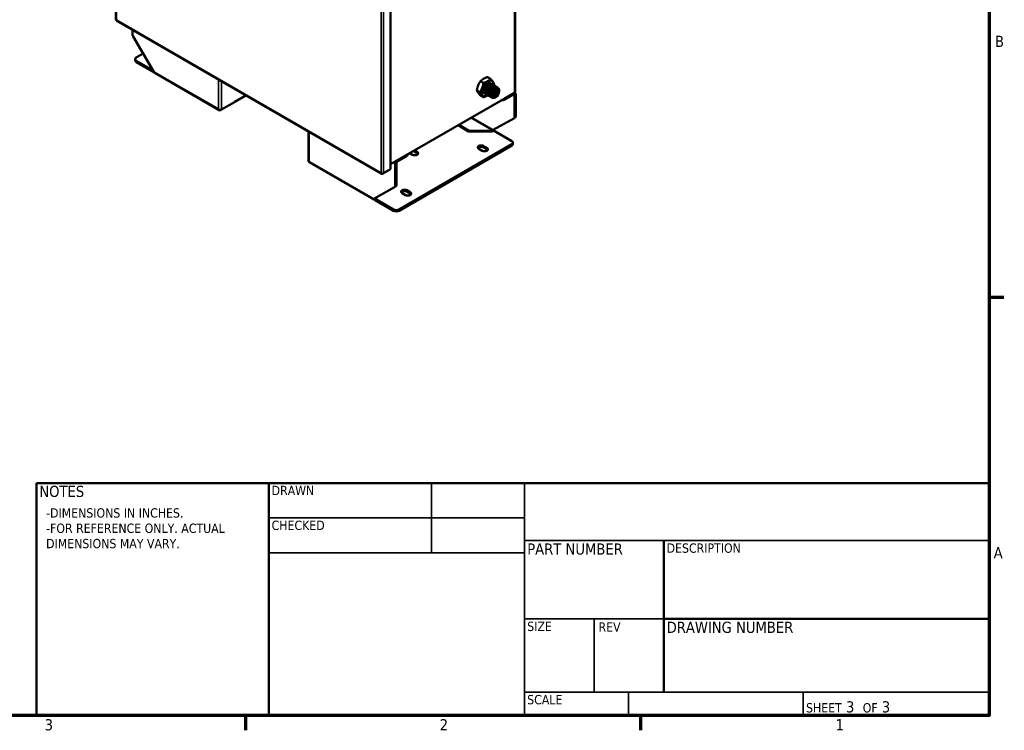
# Model space of a CAD drawing. Header units: inches. Extents: x 1 to 203, y 4 to 128.
# Tile 82 of 127: x 138 to 202, y 5 to 51. Entities that reach past the tile are written whole.
import ezdxf
from ezdxf.enums import TextEntityAlignment as Align

# ---------------------------------------------------------------- set-up
doc = ezdxf.new("R2010")
doc.units = ezdxf.units.IN
doc.header["$LTSCALE"] = 6
doc.header["$MEASUREMENT"] = 0
for name, color, linetype, lineweight in [('Border (ANSI)', 7, 'Continuous', 70), ('Symbol (ANSI)', 7, 'Continuous', 25), ('Title (ANSI)', 7, 'Continuous', 50), ('Visible (ANSI)', 7, 'Continuous', 50), ('Visible Narrow (ANSI)', 7, 'Continuous', 35)]:
    doc.layers.add(name, color=color, linetype=linetype, lineweight=lineweight)
doc.styles.add('Dimension Text', font='tahoma.ttf')
doc.styles.add('Note Text (ANSI)', font='tahoma.ttf')
doc.styles.get("Standard").update_dxf_attribs({"font": 'tahoma.ttf'})
doc.styles.add('Text Style38', font='tahoma.ttf')

# ---------------------------------------------------------------- blocks, each defined once
blk = doc.blocks.new('Borders Default Border')
at = {"layer": 'Border (ANSI)'}
for p, q in [((33.5, 5.5), (33.66, 5.5)), ((25.5, 1), (25.5, 0.84)), ((29.75, 1), (29.75, 0.84))]:
    blk.add_line(p, q, dxfattribs=at)
at = {"layer": 'Border (ANSI)', "flags": 128}
blk.add_lwpolyline([(0.5, 1), (0.5, 21), (33.5, 21), (33.5, 1), (0.5, 1)], dxfattribs=at)
at = {"layer": 'Border (ANSI)', "char_height": 0.12, "attachment_point": 7, "style": 'Dimension Text'}
for s, insert in [('B', (33.563, 8.19)), ('A', (33.549, 2.69)), ('3', (23.338, 0.837)), ('2', (27.589, 0.84)), ('1', (31.848, 0.84))]:
    blk.add_mtext(s, dxfattribs=dict(at, insert=insert))
blk = doc.blocks.new('Title Blocks ECS Standard w Comments')
at = {"layer": 'Title (ANSI)'}
for p, q in [((2.182, 4.756), (2.182, 7.256)), ((2.182, 7.256), (4.682, 7.256)), ((4.682, 7.256), (4.682, 4.756)), ((12.432, 7.256), (4.682, 7.256)), ((4.682, 7.256), (4.682, 4.756)), ((12.432, 4.756), (12.432, 7.256)), ((8.932, 6.636), (8.932, 5.006)), ((8.932, 5.794), (12.432, 5.794)), ((4.682, 4.756), (2.182, 4.756)), ((4.682, 4.756), (12.432, 4.756))]:
    blk.add_line(p, q, dxfattribs=at)
at = {"layer": 'Title (ANSI)', "lineweight": 35}
for p, q in [((6.432, 6.506), (6.432, 7.256)), ((7.432, 4.756), (7.432, 7.256)), ((4.682, 6.881), (7.432, 6.881)), ((7.432, 6.636), (12.432, 6.636)), ((4.682, 6.506), (7.432, 6.506)), ((8.932, 5.794), (7.432, 5.794)), ((8.182, 5.006), (8.182, 5.794)), ((12.432, 5.006), (7.432, 5.006)), ((8.552, 5.006), (8.552, 4.756)), ((10.432, 5.006), (10.432, 4.756))]:
    blk.add_line(p, q, dxfattribs=at)
at = {"layer": 'Title (ANSI)', "style": 'Text Style38'}
for s, p in [('DRAWN', (4.712, 7.226)), ('CHECKED', (4.712, 6.851)), ('DESCRIPTION', (8.962, 6.606)), ('SIZE', (7.462, 5.764)), ('REV', (8.229, 5.757)), ('SCALE', (7.462, 4.976))]:
    blk.add_text(s, height=0.1, dxfattribs=at).set_placement(p, align=Align.TOP_LEFT)
at = {"layer": 'Title (ANSI)', "char_height": 0.12, "style": 'Note Text (ANSI)'}
for s, insert, attachment_point in [('\\fTahoma|b0|i0;NOTES', (2.212, 7.226), 1), ('\\fTahoma|b0|i0;PART NUMBER', (7.462, 6.606), 1), ('\\fTahoma|b0|i0;DRAWING NUMBER', (8.962, 5.764), 1), ('\\fTahoma|b0|i0;\\H0.1000;SHEET\\fTahoma|b0|i0;\\H0.1200; 3  \\fTahoma|b0|i0;\\H0.1000;OF\\fTahoma|b0|i0;\\H0.1200; 3 ', (10.462, 4.786), 7)]:
    blk.add_mtext(s, dxfattribs=dict(at, insert=insert, attachment_point=attachment_point))
at = {"layer": 'Title (ANSI)', "lineweight": 30, "flags": 63}
for tag, p in [('CREATION_DATE', (6.462, 6.911)), ('AUTHOR', (4.712, 6.911)), ('CHECKED_BY', (4.712, 6.536)), ('CHECKED_DATE', (6.462, 6.536))]:
    blk.add_attdef(tag, text='', height=0.125, dxfattribs=at).set_placement(p, align=Align.BOTTOM_LEFT)
for tag, p in [('COMPANY', (9.932, 6.946)), ('REVISION_NUMBER', (8.557, 5.381)), ('<DRAWING_NUMBER>', (10.682, 5.4)), ('Sheet_Size', (7.807, 5.381))]:
    blk.add_attdef(tag, text='', height=0.24, dxfattribs=at).set_placement(p, align=Align.MIDDLE_CENTER)
for tag, height, p in [('COMMENTS', 0.12, (2.212, 7.006)), ('DESCRIPTION', 0.125, (8.962, 6.386))]:
    blk.add_attdef(tag, text='', height=height, dxfattribs=at).set_placement(p, align=Align.TOP_LEFT)
blk.add_attdef('PART_NUMBER', text='', height=0.24, dxfattribs=at).set_placement((7.462, 6.223), align=Align.MIDDLE_LEFT)
blk.add_attdef('Initial_View_Scale', text='', height=0.12, dxfattribs=at).set_placement((8.522, 4.786), align=Align.BOTTOM_RIGHT)

msp = doc.modelspace()

# ---------------------------------------------------------------- linework, layer by layer
at = {"layer": 'Visible (ANSI)'}
for p, q in [((144.629, 109.889), (144.629, 50.898)), ((162.353, 41.25), (162.353, 100.241)), ((170.394, 74.133), (170.394, 46.234)), ((144.662, 50.884), (144.662, 50.884)), ((144.662, 50.883), (144.662, 50.883)), ((144.658, 50.848), (161.794, 40.954)), ((145.692, 49.994), (145.692, 50.251)), ((145.745, 49.818), (147.078, 47.542)), ((145.869, 48.267), (145.869, 48.352)), ((145.942, 48.454), (146.391, 48.714)), ((147.031, 47.622), (145.942, 48.25)), ((147.098, 47.498), (145.942, 48.165)), ((147.137, 47.459), (151.305, 45.053)), ((168.815, 47.081), (168.62, 47.193)), ((168.355, 46.816), (168.161, 46.928)), ((168.83, 46.781), (168.836, 46.777)), ((168.874, 46.755), (168.88, 46.752)), ((168.918, 46.73), (168.924, 46.726)), ((168.963, 46.704), (168.968, 46.701)), ((169.007, 46.679), (169.012, 46.675)), ((169.051, 46.653), (169.057, 46.65)), ((169.095, 46.627), (169.101, 46.624)), ((169.139, 46.602), (169.145, 46.599)), ((169.184, 46.576), (169.189, 46.573)), ((169.228, 46.551), (169.233, 46.548)), ((169.272, 46.525), (169.278, 46.522)), ((152.247, 45.546), (153.044, 46.006)), ((162.353, 41.565), (170.36, 46.188)), ((168.126, 46.224), (167.932, 46.336)), ((168.355, 45.897), (168.161, 46.009)), ((168.433, 46.144), (168.438, 46.141)), ((168.477, 46.118), (168.483, 46.115)), ((168.521, 46.093), (168.527, 46.09)), ((168.566, 46.067), (168.571, 46.064)), ((168.61, 46.042), (168.615, 46.039)), ((168.654, 46.016), (168.659, 46.013)), ((168.698, 45.991), (168.704, 45.988)), ((168.742, 45.965), (168.748, 45.962)), ((168.787, 45.94), (168.792, 45.937)), ((168.831, 45.914), (168.836, 45.911)), ((168.875, 45.889), (168.88, 45.885)), ((169.133, 45.897), (169.11, 45.884)), ((169.151, 45.907), (169.135, 45.898)), ((169.372, 46.29), (169.372, 46.329)), ((169.733, 45.826), (170.339, 46.176)), ((169.733, 45.741), (170.339, 46.091)), ((170.367, 44.645), (170.367, 46.075)), ((170.411, 46.183), (170.378, 46.202)), ((170.441, 44.687), (170.441, 46.117)), ((152.276, 45.579), (151.45, 45.102)), ((152.276, 45.612), (152.276, 45.612)), ((152.276, 45.612), (152.276, 45.579)), ((151.279, 45.089), (151.279, 45.089)), ((151.45, 45.102), (151.376, 45.06)), ((168.981, 43.792), (170.314, 44.529)), ((170.315, 44.53), (170.389, 44.573)), ((166.714, 44.083), (167.392, 43.692)), ((167.428, 43.721), (166.758, 44.108)), ((157.065, 41.778), (157.065, 43.684)), ((168.894, 43.692), (167.392, 43.692)), ((168.843, 43.721), (167.428, 43.721)), ((167.428, 43.692), (167.428, 43.721)), ((168.918, 43.765), (168.843, 43.721)), ((168.843, 43.692), (168.843, 43.721)), ((168.894, 43.692), (168.997, 43.751)), ((168.918, 43.765), (168.918, 43.706)), ((168.947, 43.787), (169.007, 43.771)), ((168.997, 43.751), (170.19, 43.062)), ((170.19, 42.858), (162.913, 38.656)), ((170.19, 42.773), (162.913, 38.571)), ((168.363, 42.747), (168.584, 42.62)), ((168.363, 42.663), (168.584, 42.535)), ((170.263, 42.875), (170.263, 42.96)), ((162.764, 41.802), (163.369, 42.152)), ((162.764, 41.717), (163.369, 42.067)), ((163.443, 42.194), (163.443, 42.169)), ((163.767, 42.186), (163.598, 42.284)), ((163.856, 42.407), (164.077, 42.28)), ((163.907, 42.462), (164.077, 42.365)), ((168.275, 42.441), (168.054, 42.569)), ((157.109, 41.702), (161.277, 39.296)), ((162.662, 40.196), (162.662, 41.626)), ((162.736, 40.239), (162.736, 41.669)), ((161.743, 41.022), (161.743, 41.022)), ((161.8, 40.976), (161.788, 40.958)), ((161.851, 40.959), (161.903, 40.99)), ((161.903, 40.99), (162.353, 41.25)), ((162.609, 40.081), (161.277, 39.344)), ((162.684, 40.124), (162.611, 40.082)), ((161.418, 39.375), (161.418, 39.422)), ((161.469, 39.45), (161.469, 39.405)), ((163.325, 39.584), (163.104, 39.711)), ((163.414, 39.89), (163.635, 39.762)), ((163.414, 39.805), (163.635, 39.677)), ((161.299, 39.347), (161.268, 39.303)), ((161.343, 39.381), (161.343, 39.306)), ((161.366, 39.319), (161.343, 39.306)), ((161.366, 39.345), (161.469, 39.405)), ((162.559, 38.656), (161.366, 39.345)), ((161.366, 39.26), (161.366, 39.345)), ((162.559, 38.571), (161.366, 39.26))]:
    msp.add_line(p, q, dxfattribs=at)
for centre, major_axis, ratio, start_param, end_param in [((144.742, 50.898), (-0.113, 0), 0.57735, 0, 0.110587), ((144.714, 50.946), (-0.0567, -0.0982), 0.57735, 6.172599, 6.283185), ((144.742, 50.93), (-0.113, 0), 0.57735, 0.783722, 0.785398), ((144.742, 50.93), (-0.0567, -0.0982), 0.57735, 5.497787, 5.499463), ((145.869, 49.892), (-0.125, 0.217), 0.57735, 0.785398, 1.581407), ((146.119, 48.352), (-0.25, 0), 0.57735, 5.497787, 7.068583), ((146.119, 48.267), (-0.25, 0), 0.57735, 0, 0.785398), ((168.62, 46.469), (-0.281, -0.487), 0.57735, 4.974188, 6.021386), ((168.62, 46.469), (-0.281, -0.487), 0.57735, 3.926991, 4.974188), ((168.62, 46.469), (-0.195, -0.338), 0.57735, 2.852038, 6.568206), ((168.62, 46.469), (0.281, 0.487), 0.57735, 6.021386, 7.068583), ((168.62, 46.469), (0.281, 0.487), 0.57735, 5.441731, 6.021386), ((168.62, 46.469), (-0.281, -0.487), 0.57735, 6.021386, 7.068583), ((168.62, 46.469), (-0.281, -0.487), 0.57735, 0.785398, 0.842521), ((169.107, 46.188), (-0.187, -0.325), 0.57735, 5.497787, 6.283185), ((169.135, 46.171), (-0.167, -0.29), 0.57735, 0.157995, 0.785398), ((169.131, 46.174), (0.135, 0.233), 0.57735, 4.140296, 5.020041), ((170.339, 46.059), (0.072, 0.124), 0.57735, 5.497787, 7.068583), ((170.339, 46.059), (0.0197, 0.0341), 0.57735, 5.497787, 7.068583), ((170.28, 46.234), (0.113, 0), 0.57735, 5.497787, 6.283185), ((151.349, 45.193), (0.101, -0.176), 0.577927, 4.71289, 4.991226), ((151.349, 45.193), (-0.101, 0.175), 0.577927, 1.570295, 1.848631), ((152.175, 45.67), (0.072, -0.124), 0.57735, 5.835355, 6.731016), ((152.175, 45.67), (-0.072, 0.124), 0.57735, 3.89385, 3.926991), ((169.557, 45.843), (0.25, 0), 0.57735, 4.550638, 5.497787), ((151.349, 45.161), (0.143, 0), 0.57735, 4.205327, 5.497787), ((151.376, 45.177), (-0.072, -0.124), 0.57735, 5.776123, 7.068583), ((170.19, 44.747), (0.125, -0.217), 0.57735, 6.272574, 7.068583), ((170.264, 44.789), (0.125, -0.217), 0.57735, 0, 0.785398), ((168.209, 42.658), (-0.219, 0), 0.57735, 3.926991, 7.068583), ((168.209, 42.573), (-0.219, 0), 0.57735, 3.926991, 5.940329), ((168.43, 42.531), (0.219, 0), 0.57735, 3.926991, 7.068583), ((170.013, 42.96), (0.25, 0), 0.57735, 5.497787, 7.068583), ((170.013, 42.875), (0.25, 0), 0.57735, 5.497787, 6.283185), ((163.193, 42.169), (0.25, 0), 0.57735, 5.497787, 6.283185), ((163.922, 42.275), (0.219, 0), 0.57735, 3.926991, 7.068583), ((163.701, 42.318), (0.219, 0), 0.57735, 0.785398, 0.926073), ((163.922, 42.191), (0.219, 0), 0.57735, 0.342857, 0.785398), ((168.43, 42.446), (0.219, 0), 0.57735, 0.342857, 0.785398), ((157.208, 41.778), (-0.143, 0), 0.57735, 0, 0.507062), ((157.208, 41.81), (-0.143, -0.083), 0.000866, 0.506563, 0.784899), ((157.208, 41.81), (-0.143, -0.083), 0.000866, 5.498286, 5.776622), ((157.181, 41.826), (-0.072, -0.124), 0.57735, 5.776123, 6.283185), ((162.764, 41.685), (-0.072, -0.124), 0.57735, 3.926991, 5.497787), ((162.764, 41.685), (-0.0197, -0.0341), 0.57735, 3.926991, 5.497787), ((161.823, 41.068), (-0.0567, -0.0982), 0.57735, 5.497787, 5.499463), ((161.823, 41.068), (-0.113, 0), 0.57735, 0.785398, 0.787074), ((161.823, 41.068), (-0.08, 0.139), 0.57735, 1.572473, 1.574244), ((161.823, 41.068), (0.08, -0.139), 0.57735, 4.714065, 4.715837), ((161.851, 41.052), (-0.0567, -0.0982), 0.57735, 6.172599, 7.068583), ((161.823, 41.036), (-0.113, 0), 0.57735, 1.46021, 2.356194), ((162.486, 40.298), (0.125, -0.217), 0.57735, 6.272574, 7.068583), ((162.559, 40.341), (0.125, -0.217), 0.57735, 0, 0.785398), ((163.259, 39.8), (-0.219, 0), 0.57735, 3.926991, 7.068583), ((163.259, 39.716), (-0.219, 0), 0.57735, 3.926991, 5.940329), ((163.48, 39.673), (0.219, 0), 0.57735, 3.926991, 7.068583), ((163.48, 39.588), (0.219, 0), 0.57735, 0.342857, 0.785398), ((162.736, 38.758), (-0.25, 0), 0.57735, 0.785398, 2.356194), ((162.736, 38.674), (-0.25, 0), 0.57735, 0.785398, 2.356194)]:
    msp.add_ellipse(centre, major_axis=major_axis, ratio=ratio, start_param=start_param, end_param=end_param, dxfattribs=at)
for major_axis in [(-0.156, -0.271), (-0.149, -0.258)]:
    msp.add_ellipse((169.151, 46.162), major_axis=major_axis, ratio=0.57735, dxfattribs=at)
for points in [[(144.629, 50.891), (144.632, 50.887), (144.644, 50.883), (144.662, 50.884)], [(144.652, 50.852), (144.65, 50.856), (144.653, 50.868), (144.662, 50.883)], [(147.078, 47.542), (147.087, 47.512), (147.104, 47.486), (147.126, 47.468)], [(147.126, 47.468), (147.129, 47.464), (147.133, 47.462), (147.137, 47.459)], [(168.918, 43.765), (168.929, 43.768), (168.94, 43.777), (168.947, 43.787)], [(168.947, 43.787), (168.96, 43.789), (168.972, 43.791), (168.981, 43.792)], [(169.007, 43.771), (169.003, 43.763), (168.998, 43.756), (168.994, 43.749)], [(169.054, 43.832), (169.044, 43.814), (169.028, 43.792), (169.007, 43.771)], [(161.811, 40.971), (161.785, 40.983), (161.761, 41), (161.743, 41.021)], [(161.788, 40.958), (161.768, 40.973), (161.752, 40.995), (161.743, 41.021)], [(161.743, 41.021), (161.743, 41.021), (161.743, 41.021), (161.743, 41.021)], [(161.268, 39.303), (161.265, 39.31), (161.267, 39.325), (161.277, 39.344)]]:
    msp.add_open_spline(points, degree=3, dxfattribs=at)
for points, weights in [([(168.355, 47.081), (168.249, 47.019), (168.161, 46.928)], [1.63796447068, 1.63796447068, 1.52036391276]), ([(168.62, 47.193), (168.462, 47.142), (168.355, 47.081)], [1.52036391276, 1.63796447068, 1.63796447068]), ([(168.815, 47.081), (168.727, 46.989), (168.62, 46.928)], [1.52036391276, 1.63796447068, 1.63796447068]), ([(168.815, 47.081), (168.912, 46.973), (168.965, 46.897)], [1.52036391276, 1.63796447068, 1.63796447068]), ([(168.011, 46.652), (167.958, 46.515), (167.932, 46.336)], [1.63796447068, 1.63796447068, 1.52036391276]), ([(168.161, 46.928), (168.064, 46.79), (168.011, 46.652)], [1.52036391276, 1.63796447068, 1.63796447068]), ([(168.276, 46.499), (168.223, 46.362), (168.126, 46.224)], [1.63796447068, 1.63796447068, 1.52036391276]), ([(168.355, 46.816), (168.329, 46.637), (168.276, 46.499)], [1.52036391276, 1.63796447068, 1.63796447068]), ([(168.62, 46.928), (168.514, 46.866), (168.355, 46.816)], [1.63796447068, 1.63796447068, 1.52036391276]), ([(168.965, 46.897), (169.018, 46.821), (169.044, 46.754)], [1.63796447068, 1.63796447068, 1.52036391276]), ([(169.044, 46.754), (169.037, 46.707), (169.029, 46.664)], [1.52036391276, 1.54972896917, 1.57176152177]), ([(167.932, 46.336), (167.958, 46.269), (168.011, 46.193)], [1.52036391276, 1.63796447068, 1.63796447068]), ([(168.011, 46.193), (168.064, 46.117), (168.161, 46.009)], [1.63796447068, 1.63796447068, 1.52036391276]), ([(168.276, 46.04), (168.223, 46.116), (168.126, 46.224)], [1.63796447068, 1.63796447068, 1.52036391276]), ([(168.355, 45.897), (168.329, 45.964), (168.276, 46.04)], [1.52036391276, 1.63796447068, 1.63796447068]), ([(168.62, 46.009), (168.514, 45.948), (168.355, 45.897)], [1.63796447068, 1.63796447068, 1.52036391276]), ([(168.643, 46.023), (168.632, 46.016), (168.62, 46.009)], [1.6365579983, 1.63796447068, 1.63796447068])]:
    msp.add_rational_spline(points, weights, degree=2, dxfattribs=at)
for points, weights, knots in [([(168.433, 46.144), (168.353, 46.19), (168.35, 46.319), (168.348, 46.383), (168.368, 46.454)], [1, 0.923879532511, 1, 0.960652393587, 0.961983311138], [0.515, 0.515, 0.515, 0.52, 0.52, 0.522584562, 0.522584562, 0.522584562]), ([(168.459, 46.131), (168.448, 46.135), (168.438, 46.141), (168.358, 46.187), (168.355, 46.315), (168.353, 46.444), (168.427, 46.58), (168.467, 46.652), (168.52, 46.708)], [0.982888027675, 0.990176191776, 1, 0.923879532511, 1, 0.923879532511, 1, 0.958274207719, 0.962292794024], [0.47435472, 0.47435472, 0.47435472, 0.475, 0.475, 0.48, 0.48, 0.485, 0.485, 0.48774077, 0.48774077, 0.48774077]), ([(168.477, 46.118), (168.397, 46.165), (168.394, 46.293), (168.391, 46.422), (168.466, 46.558), (168.541, 46.694), (168.648, 46.759), (168.755, 46.824), (168.83, 46.781)], [1, 0.923879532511, 1, 0.923879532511, 1, 0.923879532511, 1, 0.923879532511, 1], [0.475, 0.475, 0.475, 0.48, 0.48, 0.485, 0.485, 0.49, 0.49, 0.495, 0.495, 0.495]), ([(168.503, 46.106), (168.492, 46.11), (168.483, 46.115), (168.402, 46.162), (168.4, 46.29), (168.397, 46.418), (168.472, 46.555), (168.547, 46.691), (168.654, 46.756), (168.761, 46.821), (168.836, 46.777), (168.845, 46.772), (168.854, 46.764)], [0.982888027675, 0.990176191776, 1, 0.923879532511, 1, 0.923879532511, 1, 0.923879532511, 1, 0.923879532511, 1, 0.989439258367, 0.98180885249], [0.43435472, 0.43435472, 0.43435472, 0.435, 0.435, 0.44, 0.44, 0.445, 0.445, 0.45, 0.45, 0.455, 0.455, 0.45569369, 0.45569369, 0.45569369]), ([(168.416, 46.439), (168.432, 46.5), (168.464, 46.559), (168.503, 46.63), (168.556, 46.682)], [0.961939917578, 0.961863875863, 1, 0.954203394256, 0.963512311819], [0.482495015, 0.482495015, 0.482495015, 0.485, 0.485, 0.488008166, 0.488008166, 0.488008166]), ([(168.521, 46.093), (168.441, 46.139), (168.438, 46.268), (168.435, 46.396), (168.51, 46.532), (168.585, 46.668), (168.692, 46.733), (168.799, 46.798), (168.874, 46.755)], [1, 0.923879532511, 1, 0.923879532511, 1, 0.923879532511, 1, 0.923879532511, 1], [0.435, 0.435, 0.435, 0.44, 0.44, 0.445, 0.445, 0.45, 0.45, 0.455, 0.455, 0.455]), ([(168.547, 46.08), (168.537, 46.084), (168.527, 46.09), (168.446, 46.136), (168.444, 46.264), (168.441, 46.393), (168.516, 46.529), (168.591, 46.665), (168.698, 46.73), (168.805, 46.795), (168.88, 46.752), (168.889, 46.746), (168.898, 46.739)], [0.982888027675, 0.990176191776, 1, 0.923879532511, 1, 0.923879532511, 1, 0.923879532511, 1, 0.923879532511, 1, 0.989439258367, 0.98180885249], [0.39435472, 0.39435472, 0.39435472, 0.395, 0.395, 0.4, 0.4, 0.405, 0.405, 0.41, 0.41, 0.415, 0.415, 0.41569369, 0.41569369, 0.41569369]), ([(168.46, 46.413), (168.477, 46.475), (168.509, 46.533), (168.547, 46.604), (168.6, 46.657)], [0.961939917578, 0.961863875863, 1, 0.954203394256, 0.963512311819], [0.442495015, 0.442495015, 0.442495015, 0.445, 0.445, 0.448008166, 0.448008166, 0.448008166]), ([(168.566, 46.067), (168.485, 46.114), (168.482, 46.242), (168.48, 46.371), (168.555, 46.507), (168.629, 46.643), (168.736, 46.708), (168.844, 46.773), (168.918, 46.73)], [1, 0.923879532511, 1, 0.923879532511, 1, 0.923879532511, 1, 0.923879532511, 1], [0.395, 0.395, 0.395, 0.4, 0.4, 0.405, 0.405, 0.41, 0.41, 0.415, 0.415, 0.415]), ([(168.591, 46.055), (168.581, 46.058), (168.571, 46.064), (168.491, 46.111), (168.488, 46.239), (168.485, 46.367), (168.56, 46.503), (168.635, 46.64), (168.742, 46.705), (168.849, 46.77), (168.924, 46.726), (168.934, 46.721), (168.942, 46.713)], [0.982888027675, 0.990176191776, 1, 0.923879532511, 1, 0.923879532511, 1, 0.923879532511, 1, 0.923879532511, 1, 0.989439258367, 0.98180885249], [0.35435472, 0.35435472, 0.35435472, 0.355, 0.355, 0.36, 0.36, 0.365, 0.365, 0.37, 0.37, 0.375, 0.375, 0.37569369, 0.37569369, 0.37569369]), ([(168.504, 46.388), (168.521, 46.449), (168.553, 46.508), (168.591, 46.579), (168.644, 46.631)], [0.961939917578, 0.961863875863, 1, 0.954203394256, 0.963512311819], [0.402495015, 0.402495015, 0.402495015, 0.405, 0.405, 0.408008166, 0.408008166, 0.408008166]), ([(168.61, 46.042), (168.529, 46.088), (168.527, 46.217), (168.524, 46.345), (168.599, 46.481), (168.674, 46.617), (168.781, 46.682), (168.888, 46.747), (168.963, 46.704)], [1, 0.923879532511, 1, 0.923879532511, 1, 0.923879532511, 1, 0.923879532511, 1], [0.355, 0.355, 0.355, 0.36, 0.36, 0.365, 0.365, 0.37, 0.37, 0.375, 0.375, 0.375]), ([(168.636, 46.029), (168.625, 46.033), (168.615, 46.039), (168.535, 46.085), (168.532, 46.213), (168.529, 46.342), (168.604, 46.478), (168.679, 46.614), (168.786, 46.679), (168.893, 46.744), (168.968, 46.701), (168.978, 46.695), (168.986, 46.688)], [0.982888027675, 0.990176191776, 1, 0.923879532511, 1, 0.923879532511, 1, 0.923879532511, 1, 0.923879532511, 1, 0.989439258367, 0.98180885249], [0.31435472, 0.31435472, 0.31435472, 0.315, 0.315, 0.32, 0.32, 0.325, 0.325, 0.33, 0.33, 0.335, 0.335, 0.33569369, 0.33569369, 0.33569369]), ([(168.548, 46.362), (168.565, 46.424), (168.597, 46.482), (168.636, 46.553), (168.688, 46.606)], [0.961939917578, 0.961863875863, 1, 0.954203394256, 0.963512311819], [0.362495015, 0.362495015, 0.362495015, 0.365, 0.365, 0.368008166, 0.368008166, 0.368008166]), ([(168.654, 46.016), (168.574, 46.063), (168.571, 46.191), (168.568, 46.32), (168.643, 46.456), (168.718, 46.592), (168.825, 46.657), (168.932, 46.722), (169.007, 46.679)], [1, 0.923879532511, 1, 0.923879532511, 1, 0.923879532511, 1, 0.923879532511, 1], [0.315, 0.315, 0.315, 0.32, 0.32, 0.325, 0.325, 0.33, 0.33, 0.335, 0.335, 0.335]), ([(168.68, 46.004), (168.669, 46.007), (168.659, 46.013), (168.579, 46.059), (168.576, 46.188), (168.574, 46.316), (168.648, 46.452), (168.723, 46.589), (168.83, 46.654), (168.937, 46.719), (169.012, 46.675), (169.022, 46.67), (169.031, 46.662)], [0.982888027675, 0.990176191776, 1, 0.923879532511, 1, 0.923879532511, 1, 0.923879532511, 1, 0.923879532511, 1, 0.989439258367, 0.98180885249], [0.27435472, 0.27435472, 0.27435472, 0.275, 0.275, 0.28, 0.28, 0.285, 0.285, 0.29, 0.29, 0.295, 0.295, 0.29569369, 0.29569369, 0.29569369]), ([(168.593, 46.337), (168.609, 46.398), (168.641, 46.457), (168.68, 46.527), (168.732, 46.58)], [0.961939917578, 0.961863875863, 1, 0.954203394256, 0.963512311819], [0.322495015, 0.322495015, 0.322495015, 0.325, 0.325, 0.328008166, 0.328008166, 0.328008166]), ([(168.698, 45.991), (168.618, 46.037), (168.615, 46.166), (168.612, 46.294), (168.687, 46.43), (168.762, 46.566), (168.869, 46.631), (168.976, 46.696), (169.051, 46.653)], [1, 0.923879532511, 1, 0.923879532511, 1, 0.923879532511, 1, 0.923879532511, 1], [0.275, 0.275, 0.275, 0.28, 0.28, 0.285, 0.285, 0.29, 0.29, 0.295, 0.295, 0.295]), ([(168.724, 45.978), (168.713, 45.982), (168.704, 45.988), (168.623, 46.034), (168.62, 46.162), (168.618, 46.291), (168.693, 46.427), (168.768, 46.563), (168.875, 46.628), (168.982, 46.693), (169.057, 46.65), (169.066, 46.644), (169.075, 46.637)], [0.982888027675, 0.990176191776, 1, 0.923879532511, 1, 0.923879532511, 1, 0.923879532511, 1, 0.923879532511, 1, 0.989439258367, 0.98180885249], [0.23435472, 0.23435472, 0.23435472, 0.235, 0.235, 0.24, 0.24, 0.245, 0.245, 0.25, 0.25, 0.255, 0.255, 0.25569369, 0.25569369, 0.25569369]), ([(168.637, 46.311), (168.653, 46.373), (168.685, 46.431), (168.724, 46.502), (168.777, 46.555)], [0.961939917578, 0.961863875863, 1, 0.954203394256, 0.963512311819], [0.282495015, 0.282495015, 0.282495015, 0.285, 0.285, 0.288008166, 0.288008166, 0.288008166]), ([(168.742, 45.965), (168.662, 46.012), (168.659, 46.14), (168.656, 46.268), (168.731, 46.405), (168.806, 46.541), (168.913, 46.606), (169.02, 46.671), (169.095, 46.627)], [1, 0.923879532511, 1, 0.923879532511, 1, 0.923879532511, 1, 0.923879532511, 1], [0.235, 0.235, 0.235, 0.24, 0.24, 0.245, 0.245, 0.25, 0.25, 0.255, 0.255, 0.255]), ([(168.768, 45.952), (168.758, 45.956), (168.748, 45.962), (168.667, 46.008), (168.665, 46.137), (168.662, 46.265), (168.737, 46.401), (168.812, 46.538), (168.919, 46.603), (169.026, 46.668), (169.101, 46.624), (169.11, 46.619), (169.119, 46.611)], [0.982888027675, 0.990176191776, 1, 0.923879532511, 1, 0.923879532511, 1, 0.923879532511, 1, 0.923879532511, 1, 0.989439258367, 0.98180885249], [0.19435472, 0.19435472, 0.19435472, 0.195, 0.195, 0.2, 0.2, 0.205, 0.205, 0.21, 0.21, 0.215, 0.215, 0.21569369, 0.21569369, 0.21569369]), ([(168.681, 46.286), (168.697, 46.347), (168.729, 46.406), (168.768, 46.476), (168.821, 46.529)], [0.961939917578, 0.961863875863, 1, 0.954203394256, 0.963512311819], [0.242495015, 0.242495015, 0.242495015, 0.245, 0.245, 0.248008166, 0.248008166, 0.248008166]), ([(168.787, 45.94), (168.706, 45.986), (168.703, 46.115), (168.701, 46.243), (168.775, 46.379), (168.85, 46.515), (168.957, 46.58), (169.065, 46.645), (169.139, 46.602)], [1, 0.923879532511, 1, 0.923879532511, 1, 0.923879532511, 1, 0.923879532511, 1], [0.195, 0.195, 0.195, 0.2, 0.2, 0.205, 0.205, 0.21, 0.21, 0.215, 0.215, 0.215]), ([(168.812, 45.927), (168.802, 45.931), (168.792, 45.937), (168.712, 45.983), (168.709, 46.111), (168.706, 46.24), (168.781, 46.376), (168.856, 46.512), (168.963, 46.577), (169.07, 46.642), (169.145, 46.599), (169.155, 46.593), (169.163, 46.586)], [0.982888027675, 0.990176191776, 1, 0.923879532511, 1, 0.923879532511, 1, 0.923879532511, 1, 0.923879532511, 1, 0.989439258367, 0.98180885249], [0.15435472, 0.15435472, 0.15435472, 0.155, 0.155, 0.16, 0.16, 0.165, 0.165, 0.17, 0.17, 0.175, 0.175, 0.17569369, 0.17569369, 0.17569369]), ([(168.725, 46.26), (168.742, 46.322), (168.774, 46.38), (168.812, 46.451), (168.865, 46.504)], [0.961939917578, 0.961863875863, 1, 0.954203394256, 0.963512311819], [0.202495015, 0.202495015, 0.202495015, 0.205, 0.205, 0.208008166, 0.208008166, 0.208008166]), ([(168.831, 45.914), (168.75, 45.961), (168.748, 46.089), (168.745, 46.217), (168.82, 46.354), (168.895, 46.49), (169.002, 46.555), (169.109, 46.62), (169.184, 46.576)], [1, 0.923879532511, 1, 0.923879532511, 1, 0.923879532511, 1, 0.923879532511, 1], [0.155, 0.155, 0.155, 0.16, 0.16, 0.165, 0.165, 0.17, 0.17, 0.175, 0.175, 0.175]), ([(168.857, 45.901), (168.846, 45.905), (168.836, 45.911), (168.756, 45.957), (168.753, 46.086), (168.75, 46.214), (168.825, 46.35), (168.9, 46.487), (169.007, 46.552), (169.114, 46.617), (169.189, 46.573), (169.199, 46.568), (169.207, 46.56)], [0.982888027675, 0.990176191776, 1, 0.923879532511, 1, 0.923879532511, 1, 0.923879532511, 1, 0.923879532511, 1, 0.989439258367, 0.98180885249], [0.11435472, 0.11435472, 0.11435472, 0.115, 0.115, 0.12, 0.12, 0.125, 0.125, 0.13, 0.13, 0.135, 0.135, 0.13569369, 0.13569369, 0.13569369]), ([(168.769, 46.235), (168.786, 46.296), (168.818, 46.355), (168.857, 46.425), (168.909, 46.478)], [0.961939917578, 0.961863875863, 1, 0.954203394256, 0.963512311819], [0.162495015, 0.162495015, 0.162495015, 0.165, 0.165, 0.168008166, 0.168008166, 0.168008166]), ([(168.875, 45.889), (168.794, 45.935), (168.792, 46.064), (168.789, 46.192), (168.864, 46.328), (168.939, 46.464), (169.046, 46.529), (169.153, 46.594), (169.228, 46.551)], [1, 0.923879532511, 1, 0.923879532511, 1, 0.923879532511, 1, 0.923879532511, 1], [0.115, 0.115, 0.115, 0.12, 0.12, 0.125, 0.125, 0.13, 0.13, 0.135, 0.135, 0.135]), ([(168.901, 45.876), (168.89, 45.88), (168.88, 45.885), (168.8, 45.932), (168.797, 46.06), (168.794, 46.189), (168.869, 46.325), (168.944, 46.461), (169.051, 46.526), (169.158, 46.591), (169.233, 46.548), (169.243, 46.542), (169.252, 46.535)], [0.982888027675, 0.990176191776, 1, 0.923879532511, 1, 0.923879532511, 1, 0.923879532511, 1, 0.923879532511, 1, 0.989439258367, 0.98180885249], [0.07435472, 0.07435472, 0.07435472, 0.075, 0.075, 0.08, 0.08, 0.085, 0.085, 0.09, 0.09, 0.095, 0.095, 0.09569369, 0.09569369, 0.09569369]), ([(168.814, 46.209), (168.83, 46.271), (168.862, 46.329), (168.901, 46.4), (168.953, 46.452)], [0.961939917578, 0.961863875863, 1, 0.954203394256, 0.963512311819], [0.122495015, 0.122495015, 0.122495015, 0.125, 0.125, 0.128008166, 0.128008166, 0.128008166]), ([(168.919, 45.863), (168.839, 45.91), (168.836, 46.038), (168.833, 46.166), (168.908, 46.303), (168.983, 46.439), (169.09, 46.504), (169.197, 46.569), (169.272, 46.525)], [1, 0.923879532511, 1, 0.923879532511, 1, 0.923879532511, 1, 0.923879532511, 1], [0.075, 0.075, 0.075, 0.08, 0.08, 0.085, 0.085, 0.09, 0.09, 0.095, 0.095, 0.095]), ([(168.841, 46.035), (168.839, 46.163), (168.914, 46.299), (168.988, 46.435), (169.096, 46.5), (169.203, 46.565), (169.278, 46.522), (169.312, 46.502), (169.331, 46.462)], [1, 0.923879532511, 1, 0.923879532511, 1, 0.923879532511, 1, 0.963664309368, 0.962017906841], [0.04, 0.04, 0.04, 0.045, 0.045, 0.05, 0.05, 0.055, 0.055, 0.05738672, 0.05738672, 0.05738672]), ([(168.858, 46.184), (168.874, 46.245), (168.906, 46.304), (168.945, 46.374), (168.998, 46.427)], [0.961939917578, 0.961863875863, 1, 0.954203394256, 0.963512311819], [0.082495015, 0.082495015, 0.082495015, 0.085, 0.085, 0.088008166, 0.088008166, 0.088008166]), ([(168.936, 45.905), (168.889, 45.952), (168.887, 46.042), (168.884, 46.157), (168.95, 46.278), (169.017, 46.4), (169.112, 46.458), (169.125, 46.466), (169.138, 46.472)], [0.975059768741, 0.939593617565, 1, 0.923879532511, 1, 0.923879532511, 1, 0.989072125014, 0.981281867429], [0.03603219, 0.03603219, 0.03603219, 0.04, 0.04, 0.045, 0.045, 0.05, 0.05, 0.0507178, 0.0507178, 0.0507178])]:
    msp.add_rational_spline(points, weights, degree=2, knots=knots, dxfattribs=at)
for points, knots in [([(168.797, 46.794), (168.785, 46.802), (168.771, 46.808), (168.735, 46.817), (168.712, 46.817), (168.664, 46.807), (168.64, 46.798), (168.615, 46.784)], [5.069519, 5.069519, 5.069519, 5.069519, 5.2744943, 5.2744943, 5.558764, 5.558764, 5.8322408, 5.8322408, 5.8322408, 5.8322408]), ([(169.372, 46.329), (169.372, 46.329), (169.372, 46.33), (169.372, 46.368), (169.365, 46.401), (169.34, 46.454), (169.322, 46.474), (169.29, 46.492), (169.277, 46.497), (169.239, 46.504), (169.21, 46.501), (169.148, 46.479), (169.115, 46.46), (169.053, 46.41), (169.024, 46.379), (168.972, 46.308), (168.949, 46.267), (168.914, 46.186), (168.902, 46.146), (168.889, 46.066), (168.889, 46.028), (168.9, 45.963), (168.912, 45.935), (168.937, 45.903), (168.947, 45.894), (168.97, 45.879), (168.983, 45.873), (168.996, 45.87)], [-3.639237, -3.639237, -3.639237, -3.639237, -3.636043, -3.636043, -3.272475, -3.272475, -2.930796, -2.930796, -2.755734, -2.755734, -2.408039, -2.408039, -2.050315, -2.050315, -1.709562, -1.709562, -1.35835, -1.35835, -1.024453, -1.024453, -0.679626, -0.679626, -0.352475, -0.352475, -0.17809, -0.17809, 0, 0, 0, 0]), ([(169.136, 46.397), (169.144, 46.401), (169.153, 46.404), (169.173, 46.411), (169.185, 46.414), (169.207, 46.416), (169.218, 46.415), (169.239, 46.412), (169.249, 46.408), (169.275, 46.394), (169.289, 46.378), (169.31, 46.339), (169.315, 46.314), (169.318, 46.269), (169.317, 46.25), (169.311, 46.211), (169.306, 46.191), (169.3, 46.171)], [3.378646, 3.378646, 3.378646, 3.378646, 3.466618, 3.466618, 3.59603, 3.59603, 3.722999, 3.722999, 3.855015, 3.855015, 4.111028, 4.111028, 4.369368, 4.369368, 4.538186, 4.538186, 4.706161, 4.706161, 4.706161, 4.706161]), ([(168.345, 46.328), (168.346, 46.312), (168.348, 46.297), (168.352, 46.278), (168.353, 46.274), (168.355, 46.269)], [1.5562698, 1.5562698, 1.5562698, 1.5562698, 1.7080589, 1.7080589, 1.7600601, 1.7600601, 1.7600601, 1.7600601]), ([(169.134, 45.898), (169.124, 45.892), (169.115, 45.887), (169.083, 45.872), (169.06, 45.865), (169.008, 45.856), (168.979, 45.858), (168.939, 45.872), (168.927, 45.879), (168.895, 45.902), (168.879, 45.922), (168.86, 45.958), (168.855, 45.972), (168.845, 46.006), (168.843, 46.023), (168.841, 46.035)], [-0.7620965, -0.7620965, -0.7620965, -0.7620965, -0.710598, -0.710598, -0.5951964, -0.5951964, -0.4274163, -0.4274163, -0.3386691, -0.3386691, -0.1845043, -0.1845043, -0.1061235, -0.1061235, 0, 0, 0, 0]), ([(168.919, 45.863), (168.934, 45.855), (168.95, 45.85), (168.985, 45.846), (169.003, 45.846), (169.05, 45.855), (169.08, 45.866), (169.11, 45.884)], [-5.2972227, -5.2972227, -5.2972227, -5.2972227, -5.1464401, -5.1464401, -5.001588, -5.001588, -4.7806131, -4.7806131, -4.7806131, -4.7806131]), ([(169.221, 46.383), (169.232, 46.375), (169.241, 46.365), (169.256, 46.339), (169.261, 46.324), (169.268, 46.284), (169.267, 46.258), (169.26, 46.218), (169.257, 46.204), (169.249, 46.176), (169.244, 46.162), (169.232, 46.135), (169.225, 46.121), (169.201, 46.08), (169.183, 46.056), (169.142, 46.013), (169.12, 45.996), (169.076, 45.972), (169.055, 45.965), (169.026, 45.964), (169.016, 45.964), (168.999, 45.969), (168.991, 45.973), (168.969, 45.987), (168.958, 46.002), (168.946, 46.033), (168.942, 46.047), (168.941, 46.063)], [0, 0, 0, 0, 0.170465, 0.170465, 0.344365, 0.344365, 0.574068, 0.574068, 0.687977, 0.687977, 0.803031, 0.803031, 0.919603, 0.919603, 1.158852, 1.158852, 1.398792, 1.398792, 1.636602, 1.636602, 1.754364, 1.754364, 1.873365, 1.873365, 2.109111, 2.109111, 2.262993, 2.262993, 2.262993, 2.262993]), ([(169.135, 46.395), (169.142, 46.376), (169.145, 46.353), (169.143, 46.329), (169.142, 46.301), (169.136, 46.27), (169.125, 46.24), (169.114, 46.209), (169.098, 46.18), (169.08, 46.153), (169.062, 46.127), (169.041, 46.104), (169.019, 46.086), (168.997, 46.068), (168.974, 46.056), (168.953, 46.051), (168.95, 46.05), (168.946, 46.049), (168.943, 46.048)], [0.3838697, 0.3838697, 0.3838697, 0.3838697, 0.390625, 0.390625, 0.390625, 0.3984375, 0.3984375, 0.3984375, 0.40625, 0.40625, 0.40625, 0.4140625, 0.4140625, 0.4140625, 0.421875, 0.421875, 0.421875, 0.42314166, 0.42314166, 0.42314166, 0.42314166]), ([(169.103, 46.372), (169.104, 46.359), (169.103, 46.346), (169.101, 46.332), (169.098, 46.303), (169.089, 46.272), (169.077, 46.243), (169.064, 46.213), (169.047, 46.184), (169.028, 46.16), (169.009, 46.135), (168.987, 46.114), (168.965, 46.099), (168.958, 46.094), (168.951, 46.09), (168.944, 46.086)], [0.27756302, 0.27756302, 0.27756302, 0.27756302, 0.28125, 0.28125, 0.28125, 0.2890625, 0.2890625, 0.2890625, 0.296875, 0.296875, 0.296875, 0.3046875, 0.3046875, 0.3046875, 0.30720176, 0.30720176, 0.30720176, 0.30720176]), ([(169.164, 46.4), (169.165, 46.398), (169.165, 46.397), (169.166, 46.396), (169.177, 46.377), (169.183, 46.353), (169.184, 46.325), (169.185, 46.298), (169.181, 46.268), (169.172, 46.237), (169.163, 46.207), (169.149, 46.176), (169.132, 46.148), (169.115, 46.12), (169.095, 46.095), (169.073, 46.075), (169.051, 46.055), (169.028, 46.04), (169.006, 46.031), (168.986, 46.023), (168.966, 46.021), (168.949, 46.024)], [0.49170719, 0.49170719, 0.49170719, 0.49170719, 0.4921875, 0.4921875, 0.4921875, 0.5, 0.5, 0.5, 0.5078125, 0.5078125, 0.5078125, 0.515625, 0.515625, 0.515625, 0.5234375, 0.5234375, 0.5234375, 0.53125, 0.53125, 0.53125, 0.53858968, 0.53858968, 0.53858968, 0.53858968]), ([(169.189, 46.397), (169.192, 46.394), (169.196, 46.39), (169.198, 46.387), (169.211, 46.37), (169.22, 46.347), (169.223, 46.321), (169.226, 46.295), (169.224, 46.266), (169.218, 46.235), (169.211, 46.204), (169.199, 46.173), (169.183, 46.144), (169.167, 46.115), (169.148, 46.087), (169.127, 46.065), (169.106, 46.043), (169.083, 46.025), (169.06, 46.013), (169.038, 46.002), (169.016, 45.997), (168.997, 45.999), (168.978, 46), (168.962, 46.009), (168.95, 46.022)], [0.59976875, 0.59976875, 0.59976875, 0.59976875, 0.6015625, 0.6015625, 0.6015625, 0.609375, 0.609375, 0.609375, 0.6171875, 0.6171875, 0.6171875, 0.625, 0.625, 0.625, 0.6328125, 0.6328125, 0.6328125, 0.640625, 0.640625, 0.640625, 0.6484375, 0.6484375, 0.6484375, 0.6560498, 0.6560498, 0.6560498, 0.6560498]), ([(169.056, 46.324), (169.05, 46.298), (169.04, 46.271), (169.027, 46.246), (169.013, 46.217), (168.995, 46.19), (168.975, 46.168), (168.97, 46.161), (168.964, 46.156), (168.958, 46.15)], [0.17279637, 0.17279637, 0.17279637, 0.17279637, 0.1796875, 0.1796875, 0.1796875, 0.1875, 0.1875, 0.1875, 0.18957872, 0.18957872, 0.18957872, 0.18957872]), ([(169.054, 46.318), (169.047, 46.296), (169.038, 46.273), (169.022, 46.241), (169.017, 46.23), (169.004, 46.209), (168.997, 46.198), (168.98, 46.175), (168.97, 46.163), (168.96, 46.152), (168.959, 46.151), (168.959, 46.15)], [-25.9057052, -25.9057052, -25.9057052, -25.9057052, -25.7211883, -25.7211883, -25.6286368, -25.6286368, -25.5296363, -25.5296363, -25.4087567, -25.4087567, -25.40164, -25.40164, -25.40164, -25.40164]), ([(169.094, 46.295), (169.094, 46.293), (169.093, 46.291), (169.088, 46.275), (169.083, 46.26), (169.073, 46.239), (169.07, 46.232), (169.059, 46.211), (169.051, 46.198), (169.035, 46.172), (169.025, 46.159), (169.01, 46.14), (169.004, 46.133), (168.998, 46.126)], [-21.7547817, -21.7547817, -21.7547817, -21.7547817, -21.7400611, -21.7400611, -21.6194609, -21.6194609, -21.5597909, -21.5597909, -21.4423472, -21.4423472, -21.3206365, -21.3206365, -21.2461665, -21.2461665, -21.2461665, -21.2461665]), ([(169.135, 46.272), (169.134, 46.27), (169.133, 46.268), (169.13, 46.259), (169.128, 46.251), (169.118, 46.224), (169.108, 46.205), (169.093, 46.178), (169.089, 46.17), (169.079, 46.156), (169.075, 46.149), (169.06, 46.128), (169.049, 46.115), (169.037, 46.102)], [-17.5818749, -17.5818749, -17.5818749, -17.5818749, -17.5637614, -17.5637614, -17.5038987, -17.5038987, -17.3401496, -17.3401496, -17.2695752, -17.2695752, -17.2096732, -17.2096732, -17.0704575, -17.0704575, -17.0704575, -17.0704575]), ([(169.175, 46.25), (169.174, 46.245), (169.172, 46.239), (169.166, 46.223), (169.162, 46.213), (169.145, 46.174), (169.13, 46.147), (169.107, 46.115), (169.102, 46.108), (169.09, 46.093), (169.084, 46.086), (169.077, 46.078)], [-13.3873756, -13.3873756, -13.3873756, -13.3873756, -13.3406422, -13.3406422, -13.2556775, -13.2556775, -13.0188356, -13.0188356, -12.9526114, -12.9526114, -12.8713592, -12.8713592, -12.8713592, -12.8713592]), ([(169.216, 46.228), (169.214, 46.222), (169.212, 46.216), (169.207, 46.202), (169.205, 46.195), (169.198, 46.179), (169.194, 46.171), (169.18, 46.143), (169.169, 46.124), (169.153, 46.099), (169.148, 46.093), (169.138, 46.08), (169.133, 46.073), (169.123, 46.062), (169.12, 46.058), (169.117, 46.055)], [-9.1641677, -9.1641677, -9.1641677, -9.1641677, -9.114295, -9.114295, -9.0538955, -9.0538955, -8.9829207, -8.9829207, -8.8162847, -8.8162847, -8.7561433, -8.7561433, -8.6850231, -8.6850231, -8.6442522, -8.6442522, -8.6442522, -8.6442522]), ([(169.262, 46.225), (169.256, 46.202), (169.248, 46.18), (169.234, 46.147), (169.23, 46.137), (169.219, 46.118), (169.214, 46.108), (169.192, 46.073), (169.174, 46.049), (169.149, 46.023), (169.144, 46.019), (169.135, 46.01), (169.131, 46.006), (169.126, 46.002)], [-4.9660001, -4.9660001, -4.9660001, -4.9660001, -4.7792511, -4.7792511, -4.6965456, -4.6965456, -4.6118998, -4.6118998, -4.3778657, -4.3778657, -4.3210709, -4.3210709, -4.2707769, -4.2707769, -4.2707769, -4.2707769]), ([(169.134, 46.395), (169.148, 46.399), (169.161, 46.4), (169.174, 46.399), (169.191, 46.398), (169.207, 46.393), (169.221, 46.383)], [0.69860767, 0.69860767, 0.69860767, 0.69860767, 0.703125, 0.703125, 0.703125, 0.70951344, 0.70951344, 0.70951344, 0.70951344]), ([(169.171, 45.983), (169.192, 46.005), (169.207, 46.027), (169.231, 46.063), (169.243, 46.087), (169.262, 46.131), (169.274, 46.164), (169.284, 46.23), (169.286, 46.26), (169.278, 46.301), (169.276, 46.311), (169.267, 46.335), (169.26, 46.348), (169.242, 46.369), (169.232, 46.377), (169.221, 46.383)], [0.000001, 0.000001, 0.000001, 0.000001, 0.259276, 0.259276, 0.631451, 0.631451, 0.939364, 0.939364, 1.132225, 1.132225, 1.203413, 1.203413, 1.311121, 1.311121, 1.415005, 1.415005, 1.415005, 1.415005]), ([(169.293, 46.369), (169.3, 46.357), (169.304, 46.343), (169.309, 46.322), (169.31, 46.315), (169.313, 46.285), (169.312, 46.258), (169.307, 46.223), (169.305, 46.216), (169.297, 46.179), (169.286, 46.149), (169.268, 46.111), (169.264, 46.103), (169.254, 46.085), (169.248, 46.074), (169.233, 46.052), (169.224, 46.04), (169.201, 46.011), (169.186, 45.996), (169.171, 45.983)], [-1.213701, -1.213701, -1.213701, -1.213701, -1.056723, -1.056723, -0.992329, -0.992329, -0.758483, -0.758483, -0.699194, -0.699194, -0.450239, -0.450239, -0.38362, -0.38362, -0.288704, -0.288704, -0.17434, -0.17434, -0.000001, -0.000001, -0.000001, -0.000001]), ([(161.343, 39.306), (161.328, 39.296), (161.313, 39.291), (161.3, 39.29), (161.287, 39.29), (161.276, 39.294), (161.268, 39.303)], [0, 0, 0, 0, 0.5000006, 0.5000006, 0.5000006, 1, 1, 1, 1]), ([(161.32, 39.368), (161.319, 39.367), (161.318, 39.367), (161.313, 39.362), (161.309, 39.358), (161.303, 39.352), (161.301, 39.349), (161.299, 39.347), (161.299, 39.347), (161.299, 39.347)], [0.0421939, 0.0421939, 0.0421939, 0.0421939, 0.0551339, 0.0551339, 0.1107323, 0.1107323, 0.1662501, 0.1662501, 0.1763256, 0.1763256, 0.1763256, 0.1763256])]:
    msp.add_open_spline(points, degree=3, knots=knots, dxfattribs=at)
at = {"layer": 'Visible Narrow (ANSI)'}
for p, q in [((144.662, 109.811), (144.662, 50.884)), ((161.743, 41.022), (161.743, 99.949)), ((161.903, 99.981), (161.903, 40.99)), ((170.36, 46.188), (170.36, 74.114)), ((144.662, 50.884), (161.743, 41.022)), ((145.942, 48.25), (145.942, 48.165)), ((147.078, 47.542), (151.247, 45.135)), ((151.247, 45.135), (151.247, 47.043)), ((151.45, 45.102), (151.45, 46.926)), ((152.276, 45.612), (153.002, 46.03)), ((169.733, 45.826), (169.733, 45.741)), ((170.367, 46.075), (170.339, 46.091)), ((167.54, 44.56), (168.918, 43.765)), ((168.981, 43.792), (167.596, 44.592)), ((170.367, 44.645), (170.441, 44.687)), ((157.107, 41.751), (157.107, 43.66)), ((168.363, 42.747), (168.363, 42.663)), ((168.584, 42.62), (168.584, 42.535)), ((170.19, 42.773), (170.19, 42.858)), ((163.369, 42.067), (163.369, 42.152)), ((163.856, 42.432), (163.856, 42.407)), ((164.077, 42.365), (164.077, 42.28)), ((157.107, 41.751), (161.277, 39.344)), ((162.662, 41.626), (162.561, 41.685)), ((162.662, 40.196), (162.736, 40.239)), ((163.414, 39.89), (163.414, 39.805)), ((163.635, 39.762), (163.635, 39.677)), ((162.559, 38.571), (162.559, 38.656)), ((162.913, 38.656), (162.913, 38.571))]:
    msp.add_line(p, q, dxfattribs=at)

# ---------------------------------------------------------------- block references
at = {"xscale": 6, "yscale": 6, "zscale": 6}
for name, p in [('Borders Default Border', (0, 0)), ('Title Blocks ECS Standard w Comments', (126.41, -22.537))]:
    msp.add_blockref(name, p, dxfattribs=at)

# ---------------------------------------------------------------- texts
at = {"layer": 'Symbol (ANSI)', "insert": (140.121, 19.368), "char_height": 0.6, "width": 14.18922, "attachment_point": 1, "line_spacing_factor": 0.987884, "style": 'Note Text (ANSI)'}
msp.add_mtext('\\fTahoma|b0|i0;\\H0.6000;-DIMENSIONS IN INCHES.\\P\\fTahoma|b0|i0;\\H0.6000;-FOR REFERENCE ONLY. ACTUAL \\PDIMENSIONS MAY VARY.', dxfattribs=at)

doc.saveas('drawing.dxf')
